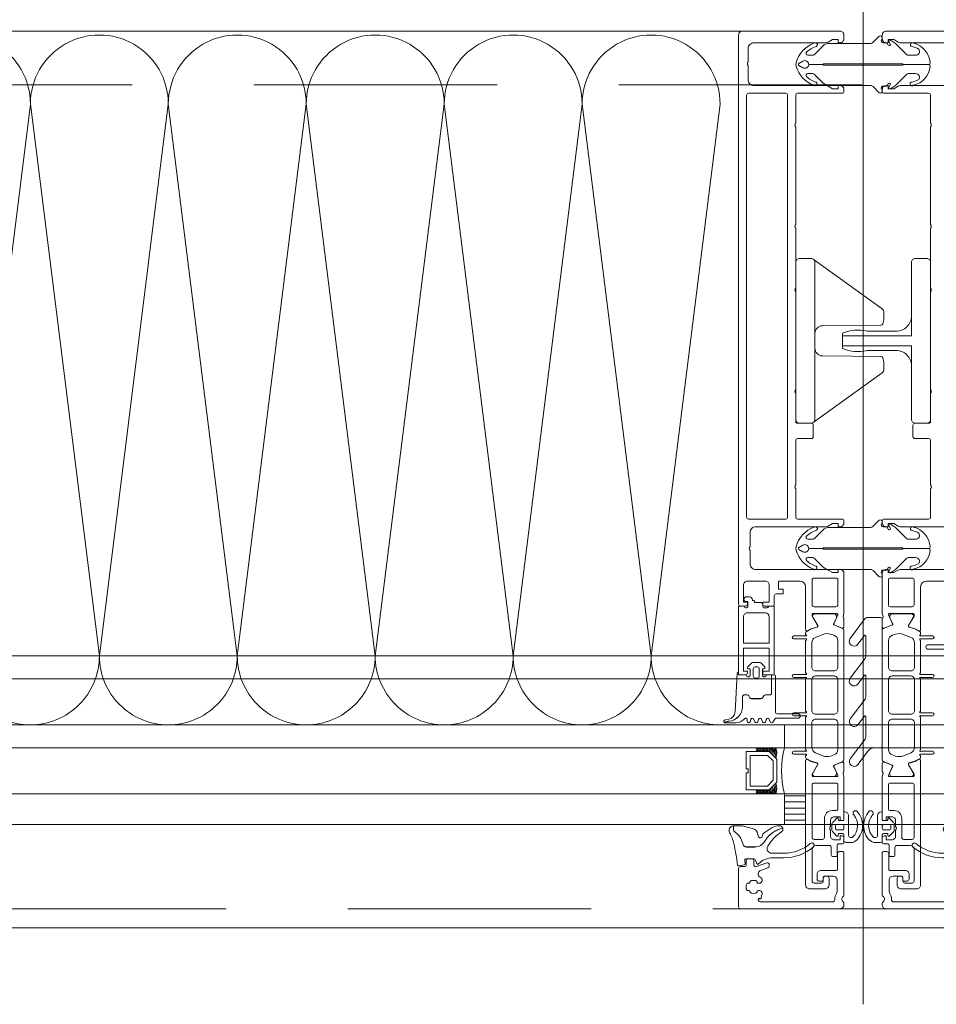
# Model space of a CAD drawing. Header units: millimetres. Extents: x 213386 to 506888, y 183055 to 450952.
# Tile 136 of 256: x 380032 to 380271, y 284272 to 284529. Entities that reach past the tile are written whole.
import ezdxf

# ---------------------------------------------------------------- set-up
doc = ezdxf.new("R2010")
doc.units = ezdxf.units.MM
doc.linetypes.add('ČÁRKOVANÁ', pattern=[19.05, 12.7, -6.35])
doc.layers.add('FASÁDA DETAILNÍ', color=255, linetype='Continuous', lineweight=0)

# ---------------------------------------------------------------- blocks, each defined once
blk = doc.blocks.new('244748_a')
blk.add_lwpolyline([(8.32, -1.69, 0.082248), (6.34, -0.9, -1.09695), (6.94, -0.1, -0.315353), (11.26, -5.15, -0.480529), (10.87, -5.64), (4.27, -5.64), (4.08, -5.45), (-16.53, -5.45), (-16.72, -5.64), (-20.43, -5.64, 0.574019), (-21.93, -4.78), (-22.99, -5.4, 0.524827), (-22.99, -5.9), (-21.93, -6.52, 0.574021), (-20.43, -5.66), (-16.72, -5.66), (-16.53, -5.85), (4.08, -5.85), (4.27, -5.66), (10.87, -5.66, -0.480529), (11.26, -6.15, -0.326229), (6.88, -11.09, -1.09695), (6.28, -10.3, 0.081457), (8.32, -9.61, 0.599203), (7.48, -8.05), (5.52, -8.05, 0.198965), (5.17, -8.2), (2.22, -11.15), (0.93, -12.01, -0.738038), (0.51, -11.62), (0.87, -11, 1), (0.35, -10.7), (0, -11.3), (-0.98, -11.3, 0.619205), (-1.45, -12.06), (-1.28, -12.43, -0.808139), (-2.04, -13.04), (-3.63, -11.44, 0.198906), (-4.34, -11.15), (-14.99, -11.15, -0.198936), (-16.76, -10.42), (-18.98, -8.2, 0.198942), (-19.33, -8.05), (-20.67, -8.05, 0.500217), (-21.09, -8.73, 0.122037), (-18.5, -10.27, -1.093735), (-19.1, -11.07, -0.240768), (-23.7, -6.07, -0.106226), (-23.7, -5.23, -0.256232), (-19, -0.13, -1.093735), (-18.4, -0.92, 0.116856), (-21.09, -2.57, 0.500217), (-20.67, -3.25), (-19.33, -3.25, 0.198942), (-18.98, -3.1), (-16.75, -0.88, -0.198936), (-14.99, -0.15), (-4.34, -0.15, 0.198907), (-3.63, 0.14), (-2.04, 1.74, -0.808139), (-1.28, 1.13), (-1.45, 0.76, 0.619205), (-0.98, 0), (0, 0), (0.35, -0.6, 1), (0.87, -0.3), (0.51, 0.32, -0.738038), (0.93, 0.71), (2.22, -0.15), (5.17, -3.1, 0.198965), (5.52, -3.25), (7.48, -3.25, 0.599203)], format="xyb", close=True)
blk = doc.blocks.new('236134_0100_s_v')
for points in [[(22.8, -23), (22.8, -5), (42, -5, 0.414214), (43, -4), (43, -1, 0.414214), (42, 0), (1, 0, 0.414214), (0, -1), (0, -4, 0.414214), (1, -5), (20.2, -5), (20.2, -23)], [(15, -5, -0.414214), (19, -9), (19, -16.57, 0.165764), (19.53, -23), (23.47, -23, 0.165764), (24, -16.57), (24, -9, -0.414214), (28, -5)]]:
    blk.add_lwpolyline(points, format="xyb")
blk = doc.blocks.new('236134_0200_s_v')
for points in [[(19.58, 5, -0.41166), (17.58, 6.98), (17.45, 22.25, 0.344217), (17.07, 22.73), (16, 23), (14, 23, 0.240828), (13.19, 22.59), (0.19, 4.59)], [(23.42, 5, 0.41166), (25.42, 6.98), (25.55, 22.25, -0.344217), (25.93, 22.73), (27, 23), (29, 23, -0.240828), (29.81, 22.59), (42.81, 4.59)]]:
    blk.add_lwpolyline(points, format="xyb")
blk.add_lwpolyline([(42, 5), (1, 5, 0.414214), (0, 4), (0, 1, 0.414214), (1, 0), (42, 0, 0.414214), (43, 1), (43, 4, 0.414214)], format="xyb", close=True)
blk = doc.blocks.new('284336')
for points in [[(-0.7, -9.6), (-10, -9.6, 0.414511), (-10.51, -10.11), (-10.51, -15.51, -1), (-11.69, -15.51), (-11.69, -9.6), (-12.69, -8.95, -0.668884), (-12.6, -8.23), (-11.99, -8.01, 0.766384), (-11.99, -7.21), (-12.6, -6.99, -0.76831), (-12.6, -6.23), (-11.99, -6.01, 0.766384), (-11.99, -5.21), (-12.6, -4.99, -0.76831), (-12.6, -4.23), (-11.99, -4.01, 0.766384), (-11.99, -3.21), (-12.6, -2.99, -0.877523), (-12.5, -2.22), (-12.1, -2.22, 0.698129), (-11.83, -1.5, -0.220231), (-12.89, 0.78), (-12.89, 3.45, -0.157143), (-12.82, 3.68), (-12.69, 3.42, -0.067482), (-12.48, 2.53, 0.393136), (-8.66, -1.02), (-6.1, -1.02, -0.414214), (-5.61, -1.51), (-5.61, -2.22, -0.267949), (-5.85, -2.65), (-6.35, -2.93, 0.267949), (-6.61, -3.38), (-6.61, -5.84, 0.267949), (-6.35, -6.29), (-5.85, -6.57, -0.267949), (-5.61, -7), (-5.61, -8.11, 0.414215), (-5.1, -8.62), (-0.41, -8.62), (-0.41, -9.31, -0.414212), (-0.7, -9.6)], [(-0.41, 0), (-0.41, -2, 0.990243), (-0.4, -3.02), (0.9, -3.02, 0.414214), (1.21, -2.71), (1.21, -2.61, -0.668123), (1.71, -2.4), (2.75, -3.45, -0.199004), (2.89, -3.79), (2.89, -5.43, -0.199038), (2.75, -5.77), (1.71, -6.82, -0.668191), (1.21, -6.61), (1.21, -6.51, 0.414214), (0.9, -6.2), (-0.4, -6.2, 0.990269), (-0.41, -7.22), (-0.41, -8.6), (-5.1, -8.6, -0.414215), (-5.59, -8.11), (-5.59, -7, 0.267949), (-5.84, -6.56), (-6.34, -6.27, -0.267949), (-6.59, -5.84), (-6.59, -3.38, -0.267949), (-6.34, -2.95), (-5.84, -2.66, 0.267949), (-5.59, -2.22), (-5.59, -1.51, 0.414214), (-6.1, -1), (-8.66, -1, -0.393156), (-12.46, 2.53, 0.067572), (-12.67, 3.43), (-12.8, 3.7, -0.637545), (-12.12, 3.53), (-11.92, 2.53, 0.344315), (-10.06, 0.91), (0, 0.38, -0.406913), (0.39, 0), (-0.41, 0)], [(1.7, -4.31, 0.414235), (1.2, -3.81), (-0.7, -3.81, 0.414214), (-1.2, -4.31), (-1.2, -4.91, 0.414214), (-0.7, -5.41), (1.2, -5.41, 0.414235), (1.7, -4.91), (1.7, -4.31)]]:
    blk.add_lwpolyline(points, format="xyb", close=True)
blk = doc.blocks.new('nesystémový nástavec 18')
for p, q in [((-18, 6.8), (-18, 8.8)), ((-17.5, 9.3), (-15.36, 9.3)), ((-11, 8), (-17, 8)), ((-17, 8), (-17, 6.3)), ((-15.36, 9.3), (0, 9.3)), ((-11, 1.3), (-11, 8)), ((-2.8, 8), (-9.7, 8)), ((-9.7, 1.3), (-9.7, 8)), ((0, 9.3), (0, 7.8)), ((-17, 6.3), (-17.5, 6.3)), ((-1.8, 2.3), (-1.8, 7)), ((-0.5, 7.3), (-0.5, 6.8)), ((0, 6.3), (0.55, 6.3)), ((0.55, 6.3), (0.95, 5.9)), ((0.95, 5.9), (0.95, 4.8)), ((0.95, 4.8), (0.95, 4.14)), ((0.95, 4.14), (1.2, 4.14)), ((1.4, 3.94), (1.4, 3.84)), ((1.6, 3.64), (1.6, 3.64)), ((2.4, 2.84), (2.4, 1.89)), ((-18, 0.5), (-18, 1.8)), ((-17.5, 2.3), (-17, 2.3)), ((-1.8, 0), (-17.5, 0)), ((-17, 2.3), (-17, 1.3)), ((-17, 1.3), (-11, 1.3)), ((-9.7, 1.3), (-2.8, 1.3)), ((0, 0), (-1.8, 0)), ((-0.4, 2.23), (-0.5, 2.04)), ((-0.5, 2.04), (-0.5, 2)), ((1.2, 2.44), (0, 2.44)), ((0, 1.5), (0, 0)), ((1.2, 1.85), (1.2, 2.44)), ((1.8, 1.37), (1.7, 1.35)), ((2.25, 1.63), (1.8, 1.37))]:
    blk.add_line(p, q)
for centre, radius, start, end in [((-17.5, 8.8), 0.5, 90, 180), ((-15.36, 9.8), 0.5, 270, 270.084), ((-2.8, 7), 1, 0, 90), ((0, 7.3), 0.5, 89.9955, 180.0071), ((-17.5, 6.8), 0.5, 180.0012, 269.9988), ((0, 6.8), 0.5, 179.9949, 270.006), ((0.75, 4.8), 0.2, 359.9656, 0.0344), ((1.2, 3.94), 0.2, 359.9707, 90.0249), ((1.6, 3.84), 0.2, 179.9737, 270.035), ((1.6, 2.84), 0.8, 0.0065, 89.9919), ((-17.5, 1.8), 0.5, 89.999, 180.0002), ((-17.5, 0.5), 0.5, 180, 270), ((-2.8, 2.3), 1, 270, 0), ((0, 2), 0.5, 179.9716, 270.0327), ((0, 1.94), 0.5, 89.9975, 144.0007), ((1.7, 1.85), 0.5, 179.9991, 270), ((2.1, 1.89), 0.3, 299.9815, 0.0183)]:
    blk.add_arc(centre, radius, start, end)
blk = doc.blocks.new('433270')
blk.add_lwpolyline([(1, 0, 0.414364), (0, -1), (0, -1.4, 0.255924), (0.23, -1.83, -0.547723), (0.23, -3.17, 0.255924), (0, -3.6), (0, -14.6, 0.414214), (0.3, -14.9), (1.2, -14.9, 0.414214), (1.7, -14.4), (1.7, -10.3, -0.414214), (2, -10), (6, -10, 0.414248), (7, -9), (7, -7.7, 0.414179), (6.5, -7.2), (5.7, -7.2, 0.414232), (5.4, -7.5), (5.4, -8.2, -0.414198), (5.1, -8.5), (2.8, -8.5, -0.414204), (1.8, -7.5), (1.8, -4.49, -0.147432), (1.97, -3.94, 0.147461), (2.4, -2.5), (2.4, -2.3, -0.414214), (2.9, -1.8), (21.87, -1.8, -0.668178), (22.22, -2.65), (22.16, -2.72, 1), (21.59, -3.29), (21.52, -3.35, 0.198912), (21.38, -3.71), (21.38, -4.05, 0.414214), (22.08, -4.75), (22.38, -4.75, 0.576988), (22.64, -4.3, -0.311246), (24.56, -4.3, 0.576988), (24.82, -4.75), (25.3, -4.75, -0.260065), (25.3, -6.65), (24.82, -6.65, 0.576988), (24.56, -7.1, -0.311246), (22.64, -7.1, 0.576988), (22.38, -6.65), (22.08, -6.65, 0.414214), (21.38, -7.35), (21.38, -7.61, 0.267949), (21.63, -8.04), (21.89, -8.2, -0.637047), (21.73, -10), (19.83, -10.7, 0.315299), (19.5, -11.17), (19.5, -11.49, 0.520567), (20.17, -11.96), (22.83, -10.99, -0.520567), (23.5, -11.46), (23.5, -12.5, 0.414062), (24, -13), (25, -13, 0.414186), (25.5, -12.5), (25.5, -11.5, -0.414182), (26, -11), (27, -11, 0.414214), (27.5, -10.5), (27.5, -0.5, 0.414214), (27, 0), (1, 0)], format="xyb", close=True)
blk = doc.blocks.new('284325')
for points in [[(0.84, -5.23, -0.560316), (0.94, -4.73), (1.94, -4.36, 0.3153), (2.14, -4.08), (2.14, -1.89, 0.451558), (1.8, -1.59), (0.9, -1.7, -0.399586), (0.57, -1.46), (0.3, -0.07, -0.415977), (0.53, 0.29, 0.024107), (6.15, 1.24, 0.076636), (8.99, 2.34, -0.577615), (10.79, 1.3), (10.02, 1.37, 0.283171), (9.08, 0.9, -0.168429), (7.07, -0.74), (5.9, -1.16, 0.315302), (5.24, -2.1), (5.24, -4.21, 0.269719), (6.76, -6.82, -0.194797), (10.18, -11.53, -0.342663), (9.17, -11.17, 0.119207), (5.43, -7.59, 0.578571), (3.63, -8.62), (3.63, -11.77, 0.176415), (6.16, -18.72, -1), (5.24, -19.49, -0.176415), (2.43, -11.77), (2.43, -8.89, 0.208286), (0.84, -5.23)], [(8.95, -6.65), (10.32, -8.78, -0.134555), (10.79, -10.63, -0.339795), (10.19, -11.53, 0.194788), (6.76, -6.81, -0.269736), (5.25, -4.21), (5.25, -2.1, -0.315302), (5.9, -1.17), (7.07, -0.74, 0.168429), (9.09, 0.89, -0.283167), (10.01, 1.36), (10.79, 1.29), (10.79, -0.74, -0.070852), (10.71, -1.3), (9.95, -3.93, -0.241839), (9.08, -4.83), (7.93, -5.22, 0.836024), (8.08, -6.19), (8.11, -6.19, -0.255349), (8.95, -6.65)]]:
    blk.add_lwpolyline(points, format="xyb", close=True)
blk = doc.blocks.new('*U4002')
for points in [[(0, 0, 0.414243), (0.1, 0.1), (0, 0.9, -1.0001), (0.2, 0.9), (0.1, 0.1, 0.414228), (0.2, 0, 0.414228)], [(0.2, 0, 0.414243), (0.3, 0.1), (0.2, 0.9, -1.0001), (0.4, 0.9), (0.3, 0.1, 0.414228), (0.4, 0, 0.414228)], [(0.4, 0, 0.414243), (0.5, 0.1), (0.4, 0.9, -1.0001), (0.6, 0.9), (0.5, 0.1, 0.414228), (0.6, 0, 0.414228)], [(0.6, 0, 0.414243), (0.7, 0.1), (0.6, 0.9, -1.0001), (0.8, 0.9), (0.7, 0.1, 0.414228), (0.8, 0, 0.414228)], [(0.8, 0, 0.414243), (0.9, 0.1), (0.8, 0.9, -1.0001), (1, 0.9), (0.9, 0.1, 0.414228), (1, 0, 0.414228)], [(1, 0, 0.414243), (1.1, 0.1), (1, 0.9, -1.0001), (1.2, 0.9), (1.1, 0.1, 0.414228), (1.2, 0, 0.414228)], [(1.2, 0, 0.414243), (1.3, 0.1), (1.2, 0.9, -1.0001), (1.4, 0.9), (1.3, 0.1, 0.414228), (1.4, 0, 0.414228)], [(1.4, 0, 0.414243), (1.5, 0.1), (1.4, 0.9, -1.0001), (1.6, 0.9), (1.5, 0.1, 0.414228), (1.6, 0, 0.414228)], [(1.6, 0, 0.414243), (1.7, 0.1), (1.6, 0.9, -1.0001), (1.8, 0.9), (1.7, 0.1, 0.414228), (1.8, 0, 0.414228)], [(1.8, 0, 0.414243), (1.9, 0.1), (1.8001, 0.9, -1.0001), (2, 0.9), (1.9001, 0.1, 0.414228), (2, 0, 0.414228)]]:
    blk.add_lwpolyline(points, format="xyb")
blk = doc.blocks.new('288126')
for points in [[(-16.5, 0), (16.5, 0)], [(-17, -2.08), (-17, -0.5)], [(17, -0.5), (17, -3.8)], [(-21.36, -6.34), (-17.8, -3.69)], [(-14.71, -4.5), (-19.87, -8.34)], [(-8.83, -4.3), (-14.11, -4.3)], [(-10.96, -6.34), (-8.71, -4.66)], [(-4.31, -4.5), (-9.47, -8.34)], [(1.81, -4.3), (-3.71, -4.3)], [(-0.35, -6.36), (1.93, -4.66)], [(6.33, -4.5), (1.14, -8.37)], [(12.21, -4.3), (6.93, -4.3)], [(10.05, -6.36), (12.33, -4.66)], [(16.6, -4.6), (11.54, -8.37)]]:
    blk.add_lwpolyline(points)
for centre, radius, start, end in [((16.5, -0.5), 0.5, 0, 90), ((-16.5, -0.5), 0.5, 90, 180), ((16, -3.8), 1, 306.7059, 0), ((-20.61, -7.34), 1.25, 126.7059, 306.7059), ((-10.21, -7.34), 1.25, 126.7059, 306.7059), ((0.4, -7.37), 1.25, 126.7059, 306.7059), ((10.8, -7.37), 1.25, 126.7059, 306.7059)]:
    blk.add_arc(centre, radius, start, end)
at = {"extrusion": (0, 0, -1)}
for centre, radius, start, end in [((19, -2.08), 2, 180, 233.2941), ((14.11, -5.3), 1, 53.2941, 90), ((8.83, -4.5), 0.2, 90, 233.2941), ((3.71, -5.3), 1, 53.2941, 90), ((-1.81, -4.5), 0.2, 90, 233.2941), ((-6.93, -5.3), 1, 53.2941, 90), ((-12.21, -4.5), 0.2, 90, 233.2941)]:
    blk.add_arc(centre, radius, start, end, dxfattribs=at)
blk = doc.blocks.new('246426')
for points in [[(-1.84, 0.64), (-2.86, -0.38, 0.198926), (-3.15, -1.09), (-3.15, -2.31, 0.198926), (-2.86, -3.02), (-1.84, -4.04, 0.637051), (-1.5, -3.92), (-1.45, -3.4), (-0.3, -3.4, -0.41484), (0, -3.7), (0, -5.19, 0.414232), (0.5, -5.69), (2.14, -5.69, 0.071862), (2.2, -5.68, 0.157876), (3.73, -4.64, 0.360336), (3.48, 2.39, 0.964062), (2.54, 1.48, -0.403385), (2.25, -4.34, -0.190964), (2.11, -4.39), (1.7, -4.39, -0.414214), (1.2, -3.89), (1.2, 1.31, 0.414201), (0.2, 2.31), (0, 2.31), (0, 0.3, -0.414214), (-0.3, 0), (-1.45, 0), (-1.5, 0.52, 0.637051), (-1.84, 0.64)], [(-2.25, -1.4, -0.414214), (-1.85, -1), (-0.4, -1, -0.414214), (0, -1.4), (0, -2, -0.414214), (-0.4, -2.4), (-1.85, -2.4, -0.414214), (-2.25, -2), (-2.25, -1.4)]]:
    blk.add_lwpolyline(points, format="xyb", close=True)

msp = doc.modelspace()

# ---------------------------------------------------------------- hatches: boundary and pattern name
at = {"layer": 'FASÁDA DETAILNÍ'}
h = msp.add_hatch(dxfattribs=at)
h.set_pattern_fill('ANSI31', color=256, scale=0.5, angle=495)
h.set_pattern_definition([(180, (369916.717, 240206.7975), (-7e-16, -1.5875), [])])
h.paths.add_polyline_path([(380231.14, 284327.15), (380236.64, 284327.15), (380236.64, 284319.15), (380231.14, 284319.15)])

# ---------------------------------------------------------------- linework, layer by layer
for p, q in [((380251.64, 284272.21), (380251.64, 284640.45)), ((387044.81, 284363.15), (373041.64, 284363.15)), ((393344.81, 284363.15), (373041.64, 284363.15)), ((380744.81, 284363.15), (374963.47, 284363.15)), ((373041.64, 284357.15), (387044.81, 284357.15)), ((373041.64, 284357.15), (393344.81, 284357.15)), ((376922.14, 284357.15), (380744.81, 284357.15)), ((387044.81, 284345.15), (373041.64, 284345.15)), ((393344.81, 284345.15), (373041.64, 284345.15)), ((380744.81, 284345.15), (376922.14, 284345.15)), ((380231.14, 284345.15), (379822.14, 284345.15)), ((380231.14, 284345.15), (380231.14, 284339.15)), ((373041.64, 284339.15), (387044.81, 284339.15)), ((373041.64, 284339.15), (393344.81, 284339.15)), ((376881.14, 284339.15), (380744.81, 284339.15)), ((379822.14, 284339.15), (380231.14, 284339.15)), ((387044.81, 284327.15), (373041.64, 284327.15)), ((393344.81, 284327.15), (373041.64, 284327.15)), ((380744.81, 284327.15), (376922.14, 284327.15)), ((380231.14, 284327.15), (379822.14, 284327.15)), ((380231.14, 284319.15), (380231.14, 284327.15)), ((373041.64, 284319.15), (399616.64, 284319.15)), ((379822.14, 284319.15), (380231.14, 284319.15))]:
    msp.add_line(p, q, dxfattribs=at)
for points in [[(399616.64, 284292.15), (373036.64, 284292.15), (373036.64, 307972.15), (399616.64, 307972.15)], [(380221.14, 284338.15), (380227.14, 284338.15), (380229.14, 284336.15), (380229.14, 284330.15), (380227.14, 284328.15), (380221.14, 284328.15), (380221.14, 284332.65), (380221.64, 284332.65), (380221.64, 284333.65), (380221.14, 284333.65)], [(380222.14, 284329.15), (380222.14, 284337.15), (380226.72, 284337.15), (380228.14, 284335.74), (380228.14, 284330.71), (380226.72, 284329.15)], [(380231.14, 284319.15), (380236.64, 284319.15), (380236.64, 284327.15), (380231.14, 284327.15)]]:
    msp.add_lwpolyline(points, close=True, dxfattribs=at)
at = {"layer": 'FASÁDA DETAILNÍ', "linetype": 'ČÁRKOVANÁ', "ltscale": 5}
msp.add_lwpolyline([(399611.64, 284297.15), (373041.64, 284297.15), (373041.64, 307967.15), (399611.64, 307967.15)], close=True, dxfattribs=at)
at = {"layer": 'FASÁDA DETAILNÍ', "color": 7, "linetype": 'ČÁRKOVANÁ', "ltscale": 5}
msp.add_lwpolyline([(399396.64, 284512.15), (373256.64, 284512.15), (373256.64, 307752.15), (399396.64, 307752.15)], close=True, dxfattribs=at)
at = {"layer": 'FASÁDA DETAILNÍ'}
msp.add_lwpolyline([(380220.14, 284526.15), (379833.14, 284526.15)], dxfattribs=at)
for points in [[(380219.14, 284525.15), (380219.14, 284376.65, 0.414214), (380219.64, 284376.15), (380220.94, 284376.15, 0.41422), (380221.44, 284376.65), (380221.44, 284377.15), (380220.44, 284377.15), (380220.44, 284381.65, -0.414214), (380221.44, 284382.65), (380226.14, 284382.65, -0.414214), (380227.14, 284381.65), (380227.14, 284377.15), (380225.44, 284377.15), (380225.44, 284376.65, 0.414201), (380225.94, 284376.15), (380227.94, 284376.15, 0.414214), (380228.44, 284376.65), (380228.44, 284378.8, -0.414214), (380228.94, 284379.3), (380230.74, 284379.3), (380230.74, 284380.55), (380229.54, 284380.55), (380229.54, 284382.35, -0.414214), (380229.84, 284382.65), (380235.14, 284382.65, -0.414167), (380236.64, 284381.15), (380236.64, 284374.16), (380236.64, 284370.06, 0.57735), (380237.24, 284369.71), (380238.1, 284370.21), (380239.59, 284370.64, 0.488701), (380239.77, 284371.08), (380238.34, 284373.54), (380238.34, 284373.96, -0.432566), (380238.54, 284374.16), (380244.84, 284374.16, -0.548397), (380245.03, 284373.88), (380243.96, 284371.49, 0.425336), (380244.07, 284371.22), (380246.09, 284370.41, 0.531563), (380246.64, 284370.78), (380246.64, 284372.84, 0.231306), (380246.52, 284373.08, -0.306185), (380246.42, 284373.4), (380246.64, 284374.16), (380246.64, 284384.66, 0.414214), (380245.64, 284385.66), (380245.14, 284385.66), (380245.14, 284384.86), (380243.64, 284384.86), (380242.49, 284385.52, 0.13165), (380241.99, 284385.65), (380223.63, 284385.65, -0.414214), (380222.13, 284387.15), (380222.13, 284390.66, -0.399985), (380222.13, 284391.66), (380222.13, 284395.35, -0.414214), (380223.63, 284396.85), (380241.99, 284396.85, 0.13165), (380242.49, 284396.99), (380243.64, 284397.65), (380245.14, 284397.65), (380245.14, 284396.85), (380245.64, 284396.85, 0.414214), (380246.64, 284397.85), (380246.64, 284398.35, 0.414214), (380246.14, 284398.85), (380234.54, 284398.85, -0.414214), (380234.04, 284399.35), (380234.04, 284406.75, -0.399985), (380234.04, 284407.75), (380234.04, 284419.35, -0.414214), (380234.54, 284419.85), (380238.14, 284419.85, 0.414214), (380238.64, 284420.35), (380238.64, 284423.35, 0.414214), (380238.14, 284423.85), (380234.54, 284423.85, -0.414214), (380234.04, 284424.35), (380234.04, 284431.65, -0.38324), (380234.04, 284432.65), (380234.04, 284458.15, -0.38324), (380234.04, 284459.15), (380234.04, 284474.65, -0.38324), (380234.04, 284475.65), (380234.04, 284501.15, -0.38324), (380234.04, 284502.15), (380234.04, 284509.45, -0.414214), (380234.54, 284509.95), (380246.14, 284509.95, 0.414214), (380246.64, 284510.45), (380246.64, 284510.95, 0.414214), (380245.64, 284511.95), (380245.14, 284511.95), (380245.14, 284511.15), (380243.64, 284511.15), (380242.48, 284511.82, 0.116937), (380241.98, 284511.95), (380223.13, 284511.95, -0.414232), (380221.63, 284513.45), (380221.63, 284517.16, -0.399985), (380221.63, 284518.16), (380221.63, 284521.65, -0.414232), (380223.13, 284523.15), (380241.98, 284523.15, 0.116937), (380242.48, 284523.29), (380243.64, 284523.95), (380245.14, 284523.95), (380245.14, 284523.15), (380245.64, 284523.15, 0.414214), (380246.64, 284524.15), (380246.64, 284525.15, 0.414214), (380245.64, 284526.15), (380220.14, 284526.15, 0.414214), (380219.14, 284525.15)], [(380221.24, 284399.35), (380221.24, 284509.45, -0.414214), (380221.74, 284509.95), (380231.44, 284509.95, -0.414214), (380231.94, 284509.45), (380231.94, 284399.35, -0.414214), (380231.44, 284398.85), (380221.74, 284398.85, -0.414214), (380221.24, 284399.35)], [(380244.54, 284383.45, -0.414214), (380245.04, 284382.95), (380245.04, 284376.45, -0.414214), (380244.54, 284375.95), (380238.84, 284375.95, -0.414214), (380238.34, 284376.45), (380238.34, 284382.95, -0.414214), (380238.84, 284383.45), (380244.54, 284383.45)], [(380258.74, 284383.45, 0.414214), (380258.24, 284382.95), (380258.24, 284376.45, 0.414214), (380258.74, 284375.95), (380264.44, 284375.95, 0.414214), (380264.94, 284376.45), (380264.94, 284382.95, 0.414214), (380264.44, 284383.45), (380258.74, 284383.45)], [(380246.64, 284369.82), (380246.64, 284357.9), (380246.64, 284335.99, -0.305837), (380246.33, 284335.53), (380244.04, 284334.61, 0.425336), (380243.93, 284334.34), (380244.65, 284332.72, -0.543753), (380243.96, 284331.66), (380239.06, 284331.66, -0.578182), (380238.54, 284332.57), (380239.8, 284334.76, 0.488505), (380239.62, 284335.2), (380238.11, 284335.63), (380236.79, 284336.39, -0.282478), (380236.64, 284336.67), (380236.64, 284337.11, 1.447009), (380236.51, 284337.46), (380233.54, 284337.46, -1), (380233.54, 284338.26), (380236.51, 284338.26, 1.447009), (380236.64, 284338.62), (380236.64, 284347.15, 1.447009), (380236.51, 284347.5), (380233.54, 284347.5, -1), (380233.54, 284348.3), (380236.51, 284348.3, 1.447009), (380236.64, 284348.66), (380236.64, 284357.15, 1.447009), (380236.51, 284357.5), (380233.54, 284357.5, -1), (380233.54, 284358.3), (380236.51, 284358.3, 1.447009), (380236.64, 284358.66), (380236.64, 284367.19, 1.447009), (380236.51, 284367.54), (380233.54, 284367.54, -1), (380233.54, 284368.34), (380236.51, 284368.34, 1.447009), (380236.64, 284368.7), (380236.64, 284369.14, -0.282478), (380236.79, 284369.42), (380238.11, 284370.18), (380239.62, 284370.61, 0.488505), (380239.8, 284371.05), (380238.54, 284373.24, -0.578182), (380239.06, 284374.14), (380243.96, 284374.14, -0.543753), (380244.65, 284373.09), (380243.93, 284371.47, 0.425336), (380244.04, 284371.2), (380246.33, 284370.28, -0.305837), (380246.64, 284369.82)], [(380256.64, 284369.82), (380256.64, 284357.9), (380256.64, 284335.99, 0.305837), (380256.95, 284335.53), (380259.24, 284334.61, -0.425336), (380259.35, 284334.34), (380258.63, 284332.72, 0.543753), (380259.31, 284331.66), (380264.22, 284331.66, 0.578182), (380264.74, 284332.57), (380263.48, 284334.76, -0.488505), (380263.65, 284335.2), (380265.17, 284335.63), (380266.49, 284336.39, 0.282478), (380266.64, 284336.67), (380266.64, 284337.11, -1.447009), (380266.77, 284337.46), (380269.74, 284337.46, 1), (380269.74, 284338.26), (380266.77, 284338.26, -1.447009), (380266.64, 284338.62), (380266.64, 284347.15, -1.447009), (380266.77, 284347.5), (380269.74, 284347.5, 1), (380269.74, 284348.3), (380266.77, 284348.3, -1.447009), (380266.64, 284348.66), (380266.64, 284357.15, -1.447009), (380266.77, 284357.5), (380269.74, 284357.5, 1), (380269.74, 284358.3), (380266.77, 284358.3, -1.447009), (380266.64, 284358.66), (380266.64, 284367.19, -1.447009), (380266.77, 284367.54), (380269.74, 284367.54, 1), (380269.74, 284368.34), (380266.77, 284368.34, -1.447009), (380266.64, 284368.7), (380266.64, 284369.14, 0.282478), (380266.49, 284369.42), (380265.17, 284370.18), (380263.65, 284370.61, -0.488505), (380263.48, 284371.05), (380264.74, 284373.24, 0.578182), (380264.22, 284374.14), (380259.31, 284374.14, 0.543753), (380258.63, 284373.09), (380259.35, 284371.47, -0.425336), (380259.24, 284371.2), (380256.95, 284370.28, 0.305837), (380256.64, 284369.82)], [(380245.04, 284360.2), (380245.04, 284367.1, 0.324916), (380244, 284368.53), (380243.15, 284368.81, 0.176429), (380241.1, 284368.74), (380239.18, 284367.96, 0.305619), (380238.24, 284366.57), (380238.24, 284360.2, 0.414218), (380239.24, 284359.2), (380244.04, 284359.2, 0.414218), (380245.04, 284360.2)], [(380258.24, 284360.2), (380258.24, 284367.1, -0.324916), (380259.27, 284368.53), (380260.12, 284368.81, -0.176429), (380262.18, 284368.74), (380264.1, 284367.96, -0.305619), (380265.04, 284366.57), (380265.04, 284360.2, -0.414218), (380264.04, 284359.2), (380259.24, 284359.2, -0.414218), (380258.24, 284360.2)], [(380245.04, 284348.9), (380245.04, 284356.9, 0.414214), (380244.04, 284357.9), (380239.24, 284357.9, 0.414214), (380238.24, 284356.9), (380238.24, 284348.9, 0.414214), (380239.24, 284347.9), (380244.04, 284347.9, 0.414214), (380245.04, 284348.9)], [(380258.24, 284348.9), (380258.24, 284356.9, -0.414214), (380259.24, 284357.9), (380264.04, 284357.9, -0.414214), (380265.04, 284356.9), (380265.04, 284348.9, -0.414214), (380264.04, 284347.9), (380259.24, 284347.9, -0.414214), (380258.24, 284348.9)], [(380245.04, 284338.7), (380245.04, 284345.6, 0.414218), (380244.04, 284346.6), (380239.24, 284346.6, 0.414218), (380238.24, 284345.6), (380238.24, 284339.24, 0.305619), (380239.18, 284337.85), (380241.1, 284337.07, 0.176429), (380243.15, 284337), (380244, 284337.28, 0.324916), (380245.04, 284338.7)], [(380258.24, 284338.7), (380258.24, 284345.6, -0.414218), (380259.24, 284346.6), (380264.04, 284346.6, -0.414218), (380265.04, 284345.6), (380265.04, 284339.24, -0.305619), (380264.1, 284337.85), (380262.18, 284337.07, -0.176429), (380260.12, 284337), (380259.27, 284337.28, -0.324916), (380258.24, 284338.7)], [(380246.64, 284331.65), (380246.64, 284320.65, -0.414426), (380246.14, 284320.15), (380245.64, 284320.15), (380245.64, 284321.15), (380244.14, 284321.15, 0.414214), (380243.14, 284320.15), (380243.14, 284318.65, 0.399985), (380243.14, 284317.65), (380243.14, 284316.15, 0.414214), (380244.14, 284315.15), (380245.64, 284315.15), (380245.64, 284316.15), (380246.14, 284316.15, -0.414456), (380246.64, 284315.65), (380246.64, 284314.35, -0.413971), (380246.34, 284314.05), (380245.14, 284314.05, 0.414214), (380244.84, 284313.75), (380244.84, 284310.75), (380243.84, 284310.75, -0.414214), (380243.34, 284311.25), (380243.34, 284313.15, 0.414214), (380242.84, 284313.65), (380239.34, 284313.65, 0.414206), (380238.34, 284312.65), (380238.34, 284304.35, 0.414206), (380238.84, 284303.85), (380240.74, 284303.85, 0.414219), (380241.24, 284304.35), (380241.24, 284305.15, -0.414214), (380241.74, 284305.65), (380242.24, 284305.65, -0.414214), (380242.74, 284305.15), (380242.74, 284303.35, -0.414214), (380241.74, 284302.35), (380237.64, 284302.35, -0.414214), (380236.64, 284303.35), (380236.64, 284331.65), (380236.64, 284335.75, -0.57735), (380237.24, 284336.1), (380238.1, 284335.6), (380239.59, 284335.17, -0.488701), (380239.77, 284334.74), (380238.34, 284332.27), (380238.34, 284331.85, 0.432566), (380238.54, 284331.65), (380244.84, 284331.65, 0.548397), (380245.03, 284331.94), (380243.96, 284334.32, -0.425336), (380244.07, 284334.59), (380246.09, 284335.4, -0.531563), (380246.64, 284335.03), (380246.64, 284332.97, -0.231306), (380246.52, 284332.73, 0.306185), (380246.42, 284332.41), (380246.64, 284331.65)], [(380256.64, 284331.65), (380256.64, 284320.65, 0.414426), (380257.14, 284320.15), (380257.63, 284320.15), (380257.63, 284321.15), (380259.13, 284321.15, -0.414214), (380260.13, 284320.15), (380260.13, 284318.65, -0.399985), (380260.13, 284317.65), (380260.13, 284316.15, -0.414214), (380259.13, 284315.15), (380257.64, 284315.15), (380257.64, 284316.15), (380257.14, 284316.15, 0.414456), (380256.64, 284315.65), (380256.64, 284314.35, 0.413971), (380256.94, 284314.05), (380258.14, 284314.05, -0.414214), (380258.44, 284313.75), (380258.44, 284310.75), (380259.44, 284310.75, 0.414214), (380259.94, 284311.25), (380259.94, 284313.15, -0.414214), (380260.44, 284313.65), (380263.94, 284313.65, -0.414206), (380264.94, 284312.65), (380264.94, 284304.35, -0.414206), (380264.44, 284303.85), (380262.54, 284303.85, -0.414219), (380262.04, 284304.35), (380262.04, 284305.15, 0.414214), (380261.54, 284305.65), (380261.04, 284305.65, 0.414214), (380260.54, 284305.15), (380260.54, 284303.35, 0.414214), (380261.54, 284302.35), (380265.64, 284302.35, 0.414214), (380266.64, 284303.35), (380266.64, 284331.65), (380266.64, 284335.75, 0.57735), (380266.04, 284336.1), (380265.18, 284335.6), (380263.68, 284335.17, 0.488701), (380263.51, 284334.74), (380264.94, 284332.27), (380264.94, 284331.85, -0.432566), (380264.74, 284331.65), (380258.43, 284331.65, -0.548397), (380258.25, 284331.94), (380259.32, 284334.32, 0.425336), (380259.21, 284334.59), (380257.19, 284335.4, 0.531563), (380256.64, 284335.03), (380256.64, 284332.97, 0.231306), (380256.75, 284332.73, -0.306185), (380256.86, 284332.41), (380256.64, 284331.65)], [(380238.34, 284329.45), (380238.34, 284315.75, 0.414214), (380238.84, 284315.25), (380241.04, 284315.25, 0.414214), (380241.54, 284315.75), (380241.54, 284320.72, -0.411139), (380243.54, 284322.75), (380244.54, 284322.75, 0.414214), (380245.04, 284323.25), (380245.04, 284329.45, 0.414214), (380244.54, 284329.95), (380238.84, 284329.95, 0.414214), (380238.34, 284329.45)], [(380264.94, 284329.45), (380264.94, 284315.75, -0.414214), (380264.44, 284315.25), (380262.23, 284315.25, -0.414214), (380261.73, 284315.75), (380261.73, 284320.72, 0.411139), (380259.73, 284322.75), (380258.74, 284322.75, -0.414214), (380258.24, 284323.25), (380258.24, 284329.45, -0.414214), (380258.74, 284329.95), (380264.44, 284329.95, -0.414214), (380264.94, 284329.45)]]:
    msp.add_lwpolyline(points, format="xyb", close=True, dxfattribs=at)
for points in [[(380280.15, 284523.15), (380261.29, 284523.15, -0.116937), (380260.79, 284523.29), (380259.64, 284523.95), (380258.14, 284523.95), (380258.14, 284523.15), (380257.64, 284523.15, -0.414214), (380256.64, 284524.15), (380256.64, 284525.15, -0.414214), (380257.64, 284526.15), (380283.14, 284526.15, -0.414214)], [(380279.65, 284396.85), (380261.28, 284396.85, -0.13165), (380260.78, 284396.99), (380259.64, 284397.65), (380258.14, 284397.65), (380258.14, 284396.85), (380257.64, 284396.85, -0.414214), (380256.64, 284397.85), (380256.64, 284398.35, -0.414214), (380257.14, 284398.85), (380268.74, 284398.85, 0.414214), (380269.24, 284399.35), (380269.24, 284406.75, 0.399985), (380269.24, 284407.75), (380269.24, 284419.35, 0.414214), (380268.74, 284419.85), (380265.14, 284419.85, -0.414214), (380264.64, 284420.35), (380264.64, 284423.35, -0.414214), (380265.14, 284423.85), (380268.74, 284423.85, 0.414214), (380269.24, 284424.35), (380269.24, 284431.65, 0.38324), (380269.24, 284432.65), (380269.24, 284458.15, 0.38324), (380269.24, 284459.15), (380269.24, 284474.65, 0.38324), (380269.24, 284475.65), (380269.24, 284501.15, 0.38324), (380269.24, 284502.15), (380269.24, 284509.45, 0.414214), (380268.74, 284509.95), (380257.14, 284509.95, -0.414214), (380256.64, 284510.45), (380256.64, 284510.95, -0.414214), (380257.64, 284511.95), (380258.14, 284511.95), (380258.14, 284511.15), (380259.64, 284511.15), (380260.79, 284511.82, -0.116937), (380261.29, 284511.95), (380280.15, 284511.95, 0.414232)], [(380273.44, 284382.65), (380268.14, 284382.65, 0.414167), (380266.64, 284381.15), (380266.64, 284374.16), (380266.64, 284370.06, -0.57735), (380266.04, 284369.71), (380265.18, 284370.21), (380263.68, 284370.64, -0.488701), (380263.51, 284371.08), (380264.94, 284373.54), (380264.94, 284373.96, 0.432566), (380264.74, 284374.16), (380258.43, 284374.16, 0.548397), (380258.25, 284373.88), (380259.32, 284371.49, -0.425336), (380259.21, 284371.22), (380257.19, 284370.41, -0.531563), (380256.64, 284370.78), (380256.64, 284372.84, -0.231306), (380256.75, 284373.08, 0.306185), (380256.86, 284373.4), (380256.64, 284374.16), (380256.64, 284384.66, -0.414214), (380257.64, 284385.66), (380258.14, 284385.66), (380258.14, 284384.86), (380259.64, 284384.86), (380260.78, 284385.52, -0.13165), (380261.28, 284385.65), (380279.65, 284385.65, 0.414214)]]:
    msp.add_lwpolyline(points, format="xyb", dxfattribs=at)
for centre, radius, start, end in [((380223.28, 284338.65), 0.596, 303.0366, 56.9634), ((380223.57, 284338.65), 0.596, 303.0366, 56.9634), ((380223.86, 284338.65), 0.596, 303.0366, 56.9634), ((380224.15, 284338.65), 0.596, 303.0366, 56.9634), ((380224.45, 284338.65), 0.596, 303.0366, 56.9634), ((380224.74, 284338.65), 0.596, 303.0366, 56.9634), ((380225.03, 284338.65), 0.596, 303.0366, 56.9634), ((380225.32, 284338.65), 0.596, 303.0366, 56.9634), ((380225.62, 284338.65), 0.596, 303.0366, 56.9634), ((380225.91, 284338.65), 0.596, 303.0366, 56.9634), ((380226.2, 284338.65), 0.596, 303.0366, 56.9634), ((380226.49, 284338.65), 0.596, 303.0366, 56.9634), ((380226.79, 284338.65), 0.596, 303.0366, 56.9634), ((380226.8, 284338.52), 0.879, 313.9949, 46.4964), ((380226.71, 284338.37), 1.26, 321.9656, 38.4996), ((380226.55, 284338.23), 1.71, 327.2949, 32.6857), ((380226.3, 284338.09), 2.25, 331.5273, 28.4028), ((380225.95, 284337.92), 2.9, 335.3067, 25.2952), ((380225.59, 284337.8), 3.55, 337.2938, 22.409), ((380253.03, 284333.15), 22.7, 164.6728, 195.3272), ((380226.71, 284327.94), 1.26, 321.5004, 38.0344), ((380226.55, 284328.08), 1.71, 327.3143, 32.7051), ((380226.3, 284328.22), 2.25, 331.5972, 28.4727), ((380225.95, 284328.39), 2.9, 334.7048, 24.6933), ((380225.59, 284328.51), 3.55, 337.591, 22.7062), ((380223.28, 284327.65), 0.596, 303.0366, 56.9634), ((380223.57, 284327.65), 0.596, 303.0366, 56.9634), ((380223.86, 284327.65), 0.596, 303.0366, 56.9634), ((380224.15, 284327.65), 0.596, 303.0366, 56.9634), ((380224.45, 284327.65), 0.596, 303.0366, 56.9634), ((380224.74, 284327.65), 0.596, 303.0366, 56.9634), ((380225.03, 284327.65), 0.596, 303.0366, 56.9634), ((380225.32, 284327.65), 0.596, 303.0366, 56.9634), ((380225.62, 284327.65), 0.596, 303.0366, 56.9634), ((380225.91, 284327.65), 0.596, 303.0366, 56.9634), ((380226.2, 284327.65), 0.596, 303.0366, 56.9634), ((380226.49, 284327.65), 0.596, 303.0366, 56.9634), ((380226.79, 284327.65), 0.596, 303.0366, 56.9634), ((380226.8, 284327.79), 0.879, 313.5036, 46.0051)]:
    msp.add_arc(centre, radius, start, end, dxfattribs=at)

# ---------------------------------------------------------------- block references
at = {"layer": 'FASÁDA DETAILNÍ', "xscale": -179.9999932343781, "yscale": 179.9999932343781, "zscale": 179.9999932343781}
msp.add_blockref('*U4002', (380214.31, 284345.15), dxfattribs=at)
at = {"layer": 'FASÁDA DETAILNÍ'}
for name, p in [('244748_a', (380257.86, 284523.12)), ('244748_a', (380257.86, 284396.82)), ('246426', (380246.64, 284320.15))]:
    msp.add_blockref(name, p, dxfattribs=at)
at = {"layer": 'FASÁDA DETAILNÍ', "xscale": -1}
for name, p, rotation in [('236134_0200_s_v', (380234.04, 284423.85), 270), ('236134_0100_s_v', (380269.24, 284423.85), 270), ('nesystémový nástavec 18', (380219.14, 284376.15), 270), ('284336', (380284.14, 284376.56), 270), ('288126', (380256.64, 284356.14), 270), ('284325', (380284.14, 284308.01), 270), ('433270', (380256.64, 284297.15), 180)]:
    msp.add_blockref(name, p, dxfattribs=dict(at, rotation=rotation))
at = {"layer": 'FASÁDA DETAILNÍ'}
for name, p, rotation in [('284336', (380219.14, 284358.56), 90), ('284325', (380219.14, 284308.01), 90), ('433270', (380246.64, 284297.15), 180)]:
    msp.add_blockref(name, p, dxfattribs=dict(at, rotation=rotation))
at = {"layer": 'FASÁDA DETAILNÍ', "xscale": -1}
msp.add_blockref('246426', (380256.63, 284320.15), dxfattribs=at)

doc.saveas('drawing.dxf')
